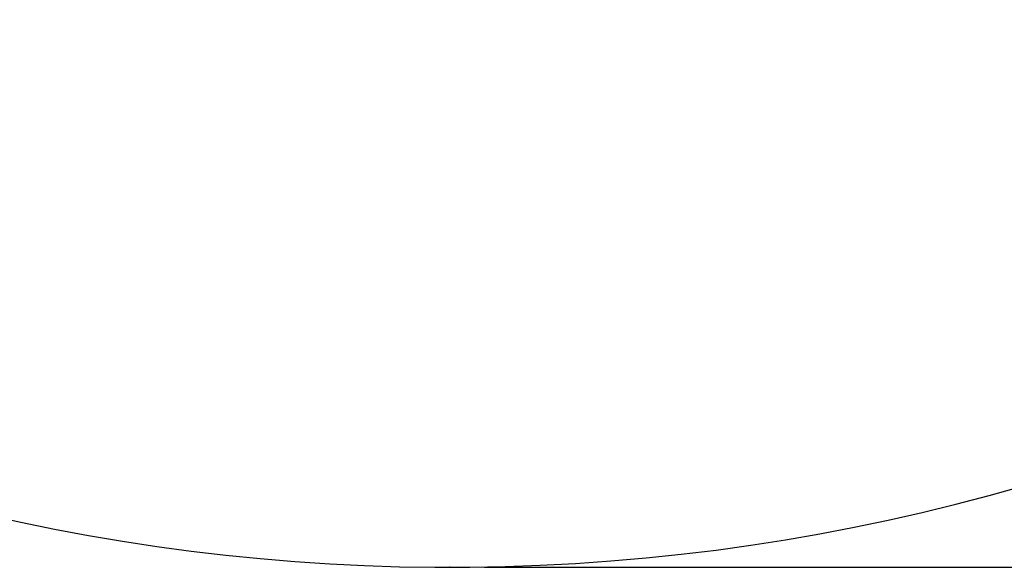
# Model space of a CAD drawing. Header units: millimetres. Extents: x 0 to 11920, y 0 to 8400.
# Tile 4 of 46: x 2361 to 3494, y 3391 to 4021. Entities that reach past the tile are written whole.
import ezdxf

# ---------------------------------------------------------------- set-up
doc = ezdxf.new("R2010")
doc.units = ezdxf.units.MM
doc.header["$LTSCALE"] = 20
doc.header["$PDSIZE"] = -1
doc.layers.add('THICK_LINE', color=7, linetype='Continuous')
doc.styles.add('SLDTEXTSTYLE0', font='TXT', dxfattribs={"width": 0.605})
doc.dimstyles.new('SLDDIMSTYLE2', dxfattribs={"dimtxt": 70, "dimasz": 70, "dimexe": 0, "dimexo": 0.0625, "dimgap": 17.5, "dimtad": 1, "dimdec": 0, "dimrnd": 1e-09, "dimzin": 12, "dimdsep": 46, "dimtxsty": 'SLDTEXTSTYLE0', "dimsah": 1, "dimcen": 0.09, "dimadec": 0, "dimazin": 3, "dimtfac": 1, "dimtofl": 0, "dimtmove": 0, "dimatfit": 3, "dimfxl": 1, "dimfrac": 2, "dimtolj": 1, "dimtzin": 12, "dimarcsym": 0})

# ---------------------------------------------------------------- blocks, each defined once
blk = doc.blocks.new('_D_5')
at = {"layer": 'THICK_LINE'}
for p, q in [((2896.9, 6594.4), (5427.8, 6594.4)), ((5397.8, 3390.5), (5397.8, 6594.4)), ((2896, 3390.5), (5427.8, 3390.5))]:
    blk.add_line(p, q, dxfattribs=at)
for points in [[(5397.8, 6594.4), (5387.8, 6524.4), (5407.8, 6524.4)], [(5397.8, 3390.5), (5407.8, 3460.5), (5387.8, 3460.5)]]:
    blk.add_solid(points, dxfattribs=at)
at = {"layer": 'THICK_LINE', "insert": (5307.6, 4885.5), "char_height": 70, "attachment_point": 1, "rotation": 90, "style": 'SLDTEXTSTYLE0'}
blk.add_mtext('3204', dxfattribs=at)

msp = doc.modelspace()

# ---------------------------------------------------------------- linework, layer by layer
at = {"layer": 'THICK_LINE'}
msp.add_arc((2855.9933594, 5764.4300053), 2373.9, 212, 335, dxfattribs=at)
msp.add_point((2855.9933594, 3390.5300053), dxfattribs=at)

# ---------------------------------------------------------------- dimensions: what is measured, and where the dimension line sits
dim = msp.add_linear_dim(base=(5397.8092098, 6594.4300053), p1=(2855.9933594, 3390.5300053), p2=(2856.8859533, 6594.4300053), angle=90, dimstyle='SLDDIMSTYLE2', dxfattribs=at)
dim.commit()
dim.dimension.update_dxf_attribs({"geometry": '_D_5', "text_midpoint": (5397.8092098, 4992.4800053), "dimtype": 160})

doc.saveas('drawing.dxf')
